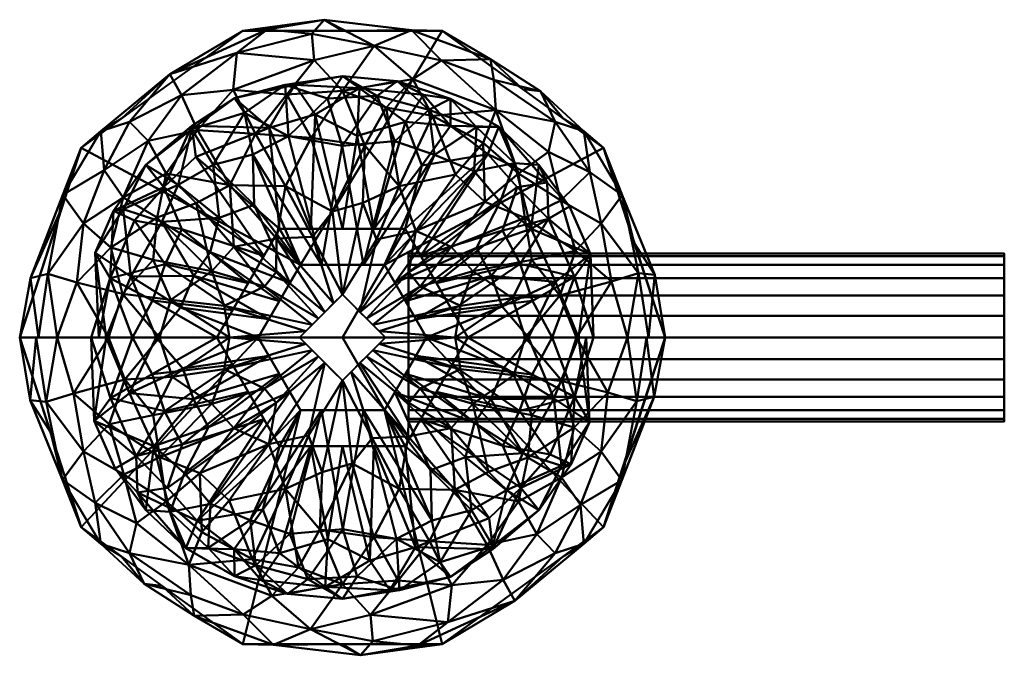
# Model space of a CAD drawing. Header units: millimetres. Extents: x -422 to 422, y -268 to 11.
# Tile 1 of 256: x -387 to -313, y -167 to -118. Entities that reach past the tile are written whole.
import ezdxf

# ---------------------------------------------------------------- set-up
doc = ezdxf.new("R2010")
doc.units = ezdxf.units.MM
doc.layers.add('A-GENM', color=13, linetype='Continuous', lineweight=40)

# ---------------------------------------------------------------- blocks, each defined once
blk = doc.blocks.new('MHS_Chartwell_Valve_Floor - MHS_Chartwell_Valve_Floor-22570-Preview')
at = {"layer": 'A-GENM'}
mesh = blk.add_polyface(dxfattribs=at)
corners = [(-24.375, 0, 168.875), (-21.545, 0, 179.438), (-13.813, 0, 187.17), (-3.25, 0, 190), (0, 3.25, 190), (3.25, 0, 190), (13.813, 0, 187.17), (21.545, 0, 179.438), (24.375, 0, 168.875), (19.72, 14.327, 168.875), (7.532, 23.182, 168.875), (-7.532, 23.182, 168.875), (-19.72, 14.327, 168.875), (-1.33, 1.92, 190), (1.33, 1.92, 190), (-13.302, 12.404, 183.813), (13.302, 12.404, 183.813), (0, 18.65, 183.336), (-2.29, 0.96, 190), (2.29, 0.96, 190), (-8.211, 6.859, 188.643), (-4.285, 11.428, 188.008), (8.211, 6.859, 188.643), (4.285, 11.428, 188.008), (-14.299, 5.857, 186.119), (-19.551, 8.615, 179.744), (-16.085, 16.29, 176.648), (-8.26, 18.703, 181.146), (-2.311, 22.954, 176.185), (7.498, 20.923, 178.157), (14.299, 5.857, 186.119), (19.551, 8.615, 179.744), (16.085, 16.29, 176.648), (-8.932, 2.388, 189.131), (8.932, 2.388, 189.131), (-22.96, 0, 174.156), (-22.656, 5.29, 168.875), (-22.252, 4.817, 176.959), (-21.121, 10.785, 174.115), (-20.056, 4.151, 181.096), (-17.679, 0, 183.304), (-17.498, 6.789, 183.208), (-16.602, 3.295, 184.976), (-16.557, 10.59, 182.186), (-12.957, 2.848, 187.474), (-17.993, 12.643, 178.625), (-14.683, 14.851, 180.507), (-12.15, 18.32, 178.64), (-13.626, 18.755, 168.875), (-7.963, 21.501, 176.557), (-13.033, 19.891, 173.853), (-10.941, 15.654, 182.842), (-8.49, 11.513, 186.877), (-6.572, 15.395, 185.133), (-2.365, 15.077, 186.253), (-0.737, 9.515, 189.041), (-0.665, 2.585, 190), (1.703, 14.515, 186.683), (6.797, 16.743, 183.929), (-13.998, 9.072, 185.181), (-11.04, 10.156, 186.43), (-4.971, 7.477, 189.208), (-16.673, 16.541, 168.875), (-18.247, 15.584, 172.86), (0.665, 2.585, 190), (-4.208, 18.372, 183.122), (-2.135, 20.966, 180.213), (2.409, 22.038, 178.274), (0, 23.182, 168.875), (5.209, 23.219, 173.786), (13.626, 18.755, 168.875), (11.187, 21.033, 173.673), (8.542, 12.316, 186.439), (5.559, 8.054, 188.963), (11.603, 17.182, 180.733), (1.539, 10.179, 188.791), (2.571, 7.415, 189.494), (22.047, 7.164, 168.875), (23.121, 0, 173.555), (21.132, 10.767, 174.108), (22.364, 4.855, 176.667), (20.316, 4.224, 180.707), (17.679, 0, 183.304), (17.607, 6.54, 183.194), (16.432, 3.173, 185.136), (16.513, 10.363, 182.379), (15.558, 14.032, 180.405), (18.681, 12.5, 177.626), (12.858, 2.961, 187.513), (13.779, 9.043, 185.343), (10.765, 10.25, 186.521), (-5.694, 23.283, 172.997), (-1.378, 24.014, 172.546), (-23.554, 4.481, 172.962), (23.596, 4.733, 172.477), (-1.81, 1.44, 190), (-5.885, 3.855, 189.658), (-9.864, 5.004, 188.503), (-5.012, 4.937, 189.658), (1.81, 1.44, 190), (5.885, 3.855, 189.658), (9.864, 5.004, 188.503), (5.012, 4.937, 189.658), (-2.77, 0.48, 190), (-8.531, 0, 188.585), (8.531, 0, 188.585), (2.77, 0.48, 190), (-21.188, 9.808, 168.875), (-2.257, 7.6, 189.476), (3.315, 17.389, 184.283), (5.327, 19.529, 181.426), (16.673, 16.541, 168.875), (18.247, 15.584, 172.86), (14.962, 18.606, 173.441), (11.436, 19.467, 177.402), (10.629, 14.711, 183.851)]
mesh.append_faces([[corners[k] for k in face] for face in [(70, 113, 111), (12, 63, 62), (111, 112, 9), (35, 93, 0), (77, 94, 8), (99, 102, 14), (104, 44, 2)]], dxfattribs={"vtx0": -1, "vtx1": -1})
mesh.append_faces([[corners[k] for k in face] for face in [(100, 34, 101), (98, 96, 95), (45, 43, 46), (84, 81, 83), (24, 59, 41), (100, 22, 102), (59, 43, 41), (72, 58, 23), (15, 52, 51), (1, 39, 37), (21, 108, 55), (34, 106, 105), (61, 52, 20), (32, 87, 112), (31, 81, 80), (37, 25, 38), (66, 17, 67), (46, 43, 15), (54, 21, 55), (24, 42, 44), (65, 17, 66), (15, 51, 46), (44, 104, 33), (21, 54, 53), (23, 73, 72), (85, 16, 89), (75, 57, 55), (17, 57, 109), (97, 33, 96), (42, 41, 39), (38, 45, 63), (28, 49, 66), (49, 47, 27), (27, 47, 51), (65, 53, 54), (28, 92, 91), (67, 29, 69), (57, 23, 109), (83, 31, 85), (88, 84, 30), (85, 87, 86), (110, 58, 74), (20, 97, 96), (19, 34, 100), (37, 39, 25), (37, 93, 35), (38, 107, 93), (93, 37, 38), (26, 63, 45), (39, 41, 25), (25, 41, 43), (24, 41, 42), (24, 44, 97), (40, 42, 39), (25, 43, 45), (59, 15, 43), (33, 104, 103), (44, 42, 2), (25, 45, 38), (46, 26, 45), (26, 46, 47), (51, 47, 46), (50, 63, 26), (63, 50, 62), (26, 47, 50), (50, 91, 11), (49, 28, 91), (50, 47, 49), (51, 53, 27), (52, 53, 51), (21, 52, 61), (59, 60, 15), (27, 53, 65), (21, 53, 52), (54, 57, 17), (54, 55, 57), (57, 75, 23), (29, 67, 110), (14, 73, 76), (114, 71, 29), (58, 115, 74), (52, 15, 60), (97, 60, 59), (60, 20, 52), (20, 60, 97), (108, 21, 61), (18, 96, 33), (63, 12, 38), (66, 49, 27), (4, 75, 55), (17, 65, 54), (27, 65, 66), (28, 66, 67), (69, 92, 67), (109, 58, 110), (92, 28, 67), (29, 71, 69), (10, 69, 71), (74, 32, 114), (89, 16, 90), (73, 90, 72), (32, 74, 86), (90, 16, 115), (75, 76, 23), (4, 76, 75), (23, 76, 73), (81, 7, 80), (78, 94, 80), (87, 85, 31), (80, 79, 31), (77, 79, 94), (83, 30, 84), (81, 31, 83), (82, 81, 84), (83, 85, 89), (34, 105, 88), (30, 83, 89), (16, 85, 86), (16, 86, 74), (87, 32, 86), (113, 112, 111), (87, 31, 79), (84, 88, 6), (34, 88, 101), (30, 89, 101), (115, 72, 90), (90, 22, 89), (22, 90, 73), (49, 91, 50), (91, 92, 11), (68, 92, 69), (55, 108, 4), (80, 94, 79), (20, 96, 98), (33, 97, 44), (24, 97, 59), (98, 61, 20), (61, 98, 13), (22, 100, 101), (14, 102, 73), (99, 100, 102), (22, 101, 89), (30, 101, 88), (102, 22, 73), (56, 108, 61), (67, 17, 110), (58, 109, 23), (17, 109, 110), (29, 110, 74), (112, 113, 32), (112, 79, 9), (79, 112, 87), (32, 113, 114), (71, 113, 70), (113, 71, 114), (114, 29, 74), (72, 115, 58), (115, 16, 74)]], dxfattribs={"vtx0": -1, "vtx1": -1, "vtx2": -1})
mesh.append_faces([[corners[k] for k in face] for face in [(37, 35, 1), (71, 70, 10), (88, 105, 6), (39, 1, 40), (108, 56, 4), (69, 10, 68), (94, 78, 8), (84, 6, 82), (96, 18, 95), (34, 19, 106), (38, 12, 107)]], dxfattribs={"vtx0": -1, "vtx2": -1})
mesh.append_faces([[corners[k] for k in face] for face in [(50, 11, 48, 62)]], dxfattribs={"vtx0": -1, "vtx3": -1})
mesh.append_faces([[corners[k] for k in face] for face in [(3, 103, 104), (5, 105, 106)]], dxfattribs={"vtx1": -1})
mesh.append_faces([[corners[k] for k in face] for face in [(77, 9, 79), (7, 78, 80), (103, 18, 33), (36, 0, 93, 107), (40, 2, 42), (13, 56, 61), (99, 19, 100), (64, 14, 76, 4), (82, 7, 81), (68, 11, 92), (95, 13, 98)]], dxfattribs={"vtx1": -1, "vtx2": -1})
mesh = blk.add_polyface(dxfattribs=at)
corners = [(-6.35, 0, 168.875), (-24.375, 0, 168.875), (-19.72, 14.327, 168.875), (-7.532, 23.182, 168.875), (7.532, 23.182, 168.875), (19.72, 14.327, 168.875), (24.375, 0, 168.875), (6.35, 0, 168.875), (3.175, 5.499, 168.875), (-3.175, 5.499, 168.875)]
mesh.append_faces([[corners[k] for k in face] for face in [(8, 4, 5, 7)]], dxfattribs={"vtx0": -1, "vtx2": -1})
mesh.append_faces([[corners[k] for k in face] for face in [(6, 7, 5), (1, 2, 0)]], dxfattribs={"vtx1": -1})
mesh.append_faces([[corners[k] for k in face] for face in [(3, 4, 8, 9), (2, 3, 9, 0)]], dxfattribs={"vtx1": -1, "vtx3": -1})
mesh = blk.add_polyface(dxfattribs=at)
corners = [(-9.484, 0, 73.961), (-18.969, 0, 95.912), (-17.848, 0, 119.798), (-6.35, 0, 140.764), (-3.175, 5.499, 140.764), (3.175, 5.499, 140.764), (6.35, 0, 140.764), (17.848, 0, 119.798), (18.969, 0, 95.912), (9.484, 0, 73.961), (4.742, 8.214, 73.961), (-4.742, 8.214, 73.961), (14.851, 13.053, 107.919), (-14.851, 13.053, 107.919), (4.762, 2.75, 140.764), (7.113, 4.107, 73.961), (-7.113, 4.107, 73.961), (-4.762, 2.75, 140.764), (0, 19.736, 108.593), (18.739, 6.307, 107.919), (14.249, 8.213, 124.075), (9.965, 12.578, 125.106), (0, 5.499, 140.764), (8.157, 18.044, 107.157), (3.973, 14.828, 126.767), (0, 8.214, 73.961), (-4.079, 15.223, 125.809), (-8.159, 18.074, 105.309), (15.572, 8.975, 91.522), (10.975, 13.852, 90.459), (4.759, 16.296, 88.269), (-9.764, 13.059, 124.445), (-13.634, 8.73, 124.744), (-18.662, 6.387, 108.772), (-15.702, 8.832, 91.678), (-11.081, 13.661, 90.18), (-5.556, 1.375, 140.764), (-14.069, 0, 126.689), (-15.984, 4.602, 123.57), (-5.522, 15.849, 87.716), (5.556, 1.375, 140.764), (14.069, 0, 126.689), (16.09, 4.215, 123.57), (8.299, 2.053, 73.961), (15.852, 0, 88.698), (17.521, 4.59, 92.043), (-11.224, 4.649, 132.927), (-12.218, 2.267, 132.462), (11.239, 4.655, 132.9), (12.06, 2.33, 132.703), (13.431, 5.563, 82.336), (14.371, 2.777, 82.543), (10.124, 6.763, 132.882), (3.969, 4.124, 140.764), (11.917, 10.25, 125.908), (13.006, 13.165, 117.211), (10.137, 15.9, 115.55), (11.823, 15.912, 104.581), (6.537, 17.214, 117.611), (2.616, 18.267, 117.442), (-0.026, 14.492, 128.624), (6.961, 13.81, 126.504), (4.15, 19.373, 106.818), (1.298, 18.846, 95.496), (-3.583, 19.08, 98.798), (-1.113, 18.07, 118.853), (-4.313, 19.096, 110.607), (-7.382, 16.976, 117.189), (-11.37, 15.753, 111.959), (6.134, 18.34, 98.229), (8.171, 15.989, 91.456), (2.371, 8.214, 73.961), (5.998, 12.998, 81.883), (-11.368, 15.991, 100.72), (1.106, 15.23, 83.916), (-2.371, 8.214, 73.961), (12.095, 8.08, 82.354), (5.928, 6.16, 73.961), (13.208, 11.36, 89.63), (15.477, 11.716, 98.781), (17.161, 9.892, 106.971), (-6.757, 13.84, 126.652), (-6.661, 10.026, 133.11), (-3.969, 4.124, 140.764), (-9.296, 9.05, 131.517), (-8.299, 2.053, 73.961), (-15.852, 0, 88.698), (-17.546, 4.495, 92.043), (-13.388, 5.545, 82.241), (-12.124, 8.19, 82.531), (-5.928, 6.16, 73.961), (-13.482, 11.353, 90.3), (-14.348, 2.792, 82.502), (-12.406, 11.523, 122.727), (-2.066, 16.854, 88.28), (-9.98, 6.457, 133.355), (18.408, 0, 107.855), (1.587, 5.499, 140.764), (-1.587, 5.499, 140.764), (-16.559, 9.692, 113.67), (-17.291, 9.559, 102.648), (-18.408, 0, 107.855)]
mesh.append_faces([[corners[k] for k in face] for face in [(7, 42, 41), (5, 61, 97), (1, 87, 86), (44, 45, 8), (36, 47, 3), (41, 49, 6), (43, 51, 9), (25, 74, 71), (10, 29, 77), (86, 92, 0), (98, 81, 4)]], dxfattribs={"vtx0": -1, "vtx1": -1})
mesh.append_faces([[corners[k] for k in face] for face in [(69, 30, 63), (20, 80, 12), (61, 58, 24), (15, 76, 50), (7, 19, 42), (60, 59, 65), (84, 31, 93), (55, 54, 20), (88, 34, 89), (82, 84, 83), (28, 19, 45), (24, 97, 61), (99, 93, 13), (87, 101, 33), (13, 100, 99), (48, 20, 52), (65, 18, 66), (57, 56, 55), (79, 12, 80), (49, 42, 48), (21, 53, 54), (58, 62, 59), (4, 81, 82), (78, 76, 77), (65, 59, 18), (23, 58, 56), (81, 67, 31), (72, 70, 29), (66, 27, 67), (91, 100, 13), (27, 39, 73), (29, 57, 79), (55, 12, 57), (23, 57, 70), (62, 58, 23), (30, 71, 74), (82, 81, 31), (27, 68, 67), (2, 38, 33), (85, 92, 88), (35, 90, 91), (11, 35, 39), (27, 73, 68), (38, 99, 33), (47, 46, 38), (32, 46, 95), (74, 25, 94), (63, 30, 74), (40, 49, 48), (20, 42, 19), (51, 50, 45), (50, 28, 45), (36, 46, 47), (38, 46, 32), (47, 38, 37), (14, 48, 52), (20, 48, 42), (49, 41, 42), (51, 43, 50), (28, 50, 76), (51, 45, 44), (52, 20, 54), (52, 54, 53), (21, 54, 55), (21, 55, 56), (12, 55, 20), (56, 58, 61), (57, 23, 56), (69, 23, 70), (78, 29, 79), (21, 56, 61), (24, 58, 59), (60, 24, 59), (62, 18, 59), (97, 24, 60), (32, 99, 38), (61, 5, 21), (18, 62, 63), (62, 23, 69), (18, 63, 64), (18, 64, 66), (64, 39, 27), (65, 26, 60), (66, 67, 26), (65, 66, 26), (27, 66, 64), (26, 67, 81), (68, 93, 31), (67, 68, 31), (73, 91, 13), (62, 69, 63), (30, 69, 70), (72, 30, 70), (29, 70, 57), (30, 72, 71), (10, 72, 29), (68, 73, 13), (35, 73, 39), (64, 94, 39), (94, 64, 63), (76, 78, 28), (28, 78, 79), (29, 78, 77), (19, 28, 80), (12, 79, 57), (79, 80, 28), (19, 80, 20), (26, 98, 60), (98, 26, 81), (95, 46, 17), (82, 31, 84), (32, 84, 93), (92, 87, 88), (100, 34, 87), (16, 88, 89), (34, 88, 87), (89, 34, 91), (89, 91, 90), (73, 35, 91), (92, 86, 87), (32, 93, 99), (13, 93, 68), (39, 94, 75), (74, 94, 63), (95, 84, 32), (84, 95, 83), (45, 19, 8), (33, 99, 100), (33, 100, 87), (91, 34, 100)]], dxfattribs={"vtx0": -1, "vtx1": -1, "vtx2": -1})
mesh.append_faces([[corners[k] for k in face] for face in [(47, 37, 3), (51, 44, 9), (38, 2, 37), (46, 36, 17), (48, 14, 40), (49, 40, 6), (21, 5, 53), (76, 15, 77), (88, 16, 85), (92, 85, 0), (35, 11, 90)]], dxfattribs={"vtx0": -1, "vtx2": -1})
mesh.append_faces([[corners[k] for k in face] for face in [(96, 8, 19, 7), (75, 11, 39), (1, 101, 87), (43, 15, 50), (53, 14, 52), (22, 97, 60, 98), (25, 75, 94), (10, 71, 72), (17, 83, 95), (83, 4, 82), (90, 16, 89), (101, 2, 33)]], dxfattribs={"vtx1": -1, "vtx2": -1})
mesh = blk.add_polyface(dxfattribs=at)
corners = [(-9.484, 0, 63.961), (-9.484, 0, 73.961), (-4.742, 8.214, 73.961), (4.742, 8.214, 73.961), (9.484, 0, 73.961), (9.484, 0, 63.961), (4.742, 8.214, 63.961), (-4.742, 8.214, 63.961)]
mesh.append_faces([[corners[k] for k in face] for face in [(6, 3, 4, 5)]], dxfattribs={"vtx0": -1})
mesh.append_faces([[corners[k] for k in face] for face in [(3, 6, 7, 2)]], dxfattribs={"vtx0": -1, "vtx2": -1})
mesh.append_faces([[corners[k] for k in face] for face in [(0, 1, 2, 7)]], dxfattribs={"vtx2": -1})
mesh = blk.add_polyface(dxfattribs=at)
corners = [(-6.35, 0, 63.961), (-9.484, 0, 63.961), (-4.742, 8.214, 63.961), (4.742, 8.214, 63.961), (9.484, 0, 63.961), (6.35, 0, 63.961), (3.175, 5.499, 63.961), (-3.175, 5.499, 63.961)]
mesh.append_faces([[corners[k] for k in face] for face in [(2, 7, 0, 1)]], dxfattribs={"vtx0": -1})
mesh.append_faces([[corners[k] for k in face] for face in [(3, 6, 7, 2)]], dxfattribs={"vtx0": -1, "vtx2": -1})
mesh.append_faces([[corners[k] for k in face] for face in [(5, 6, 3, 4)]], dxfattribs={"vtx1": -1})
mesh = blk.add_polyface(dxfattribs=at)
corners = [(-50, -6.35, 110), (-50, -6.134, 111.644), (-50, -5.499, 113.175), (-50, -4.49, 114.49), (-50, -3.175, 115.499), (-50, -1.644, 116.134), (-50, 0, 116.35), (-50, 1.644, 116.134), (-50, 3.175, 115.499), (-50, 4.49, 114.49), (-50, 5.499, 113.175), (-50, 6.134, 111.644), (-50, 6.35, 110), (-50, 6.134, 108.356), (-50, 5.499, 106.825), (-50, 4.49, 105.51), (-50, 3.175, 104.501), (-50, 1.644, 103.866), (-50, 0, 103.65), (-50, -1.644, 103.866), (-50, -3.175, 104.501), (-50, -4.49, 105.51), (-50, -5.499, 106.825), (-50, -6.134, 108.356)]
mesh.append_faces([[corners[k] for k in face] for face in [(7, 18, 2, 6), (7, 11, 18)]], dxfattribs={"vtx0": -1, "vtx1": -1, "vtx2": -1})
mesh.append_faces([[corners[k] for k in face] for face in [(18, 13, 14, 17), (22, 1, 2)]], dxfattribs={"vtx0": -1, "vtx2": -1})
mesh.append_faces([[corners[k] for k in face] for face in [(18, 21, 22, 2)]], dxfattribs={"vtx0": -1, "vtx2": -1, "vtx3": -1})
mesh.append_faces([[corners[k] for k in face] for face in [(8, 9, 7)]], dxfattribs={"vtx1": -1})
mesh.append_faces([[corners[k] for k in face] for face in [(12, 13, 18, 11)]], dxfattribs={"vtx1": -1, "vtx2": -1})
mesh.append_faces([[corners[k] for k in face] for face in [(15, 16, 17, 14), (19, 20, 21, 18), (4, 5, 6)]], dxfattribs={"vtx2": -1})
mesh.append_faces([[corners[k] for k in face] for face in [(9, 10, 11, 7), (2, 3, 4, 6)]], dxfattribs={"vtx2": -1, "vtx3": -1})
mesh.append_faces([[corners[k] for k in face] for face in [(22, 23, 0, 1)]], dxfattribs={"vtx3": -1})
mesh = blk.add_polyface(dxfattribs=at)
corners = [(-50, 6.35, 110), (-5, 6.35, 110), (-5, 6.134, 108.356), (-5, 5.499, 106.825), (-5, 4.49, 105.51), (-5, 3.175, 104.501), (-5, 1.644, 103.866), (-5, 0, 103.65), (-5, -1.644, 103.866), (-5, -3.175, 104.501), (-5, -4.49, 105.51), (-5, -5.499, 106.825), (-5, -6.134, 108.356), (-5, -6.35, 110), (-50, -6.35, 110), (-50, -6.134, 108.356), (-50, -5.499, 106.825), (-50, -4.49, 105.51), (-50, -3.175, 104.501), (-50, -1.644, 103.866), (-50, 0, 103.65), (-50, 1.644, 103.866), (-50, 3.175, 104.501), (-50, 4.49, 105.51), (-50, 5.499, 106.825), (-50, 6.134, 108.356)]
mesh.append_faces([[corners[k] for k in face] for face in [(15, 12, 13, 14), (2, 25, 0, 1)]], dxfattribs={"vtx0": -1})
mesh.append_faces([[corners[k] for k in face] for face in [(16, 11, 12, 15), (18, 9, 10, 17), (17, 10, 11, 16), (19, 8, 9, 18), (8, 19, 20, 7), (21, 6, 7, 20), (22, 5, 6, 21), (24, 3, 4, 23), (23, 4, 5, 22), (25, 2, 3, 24)]], dxfattribs={"vtx0": -1, "vtx2": -1})
mesh = blk.add_polyface(dxfattribs=at)
corners = [(-50, -6.35, 110), (-5, -6.35, 110), (-5, -6.134, 111.644), (-5, -5.499, 113.175), (-5, -4.49, 114.49), (-5, -3.175, 115.499), (-5, -1.644, 116.134), (-5, 0, 116.35), (-5, 1.644, 116.134), (-5, 3.175, 115.499), (-5, 4.49, 114.49), (-5, 5.499, 113.175), (-5, 6.134, 111.644), (-5, 6.35, 110), (-50, 6.35, 110), (-50, 6.134, 111.644), (-50, 5.499, 113.175), (-50, 4.49, 114.49), (-50, 3.175, 115.499), (-50, 1.644, 116.134), (-50, 0, 116.35), (-50, -1.644, 116.134), (-50, -3.175, 115.499), (-50, -4.49, 114.49), (-50, -5.499, 113.175), (-50, -6.134, 111.644)]
mesh.append_faces([[corners[k] for k in face] for face in [(15, 12, 13, 14), (2, 25, 0, 1)]], dxfattribs={"vtx0": -1})
mesh.append_faces([[corners[k] for k in face] for face in [(16, 11, 12, 15), (18, 9, 10, 17), (17, 10, 11, 16), (19, 8, 9, 18), (8, 19, 20, 7), (21, 6, 7, 20), (22, 5, 6, 21), (24, 3, 4, 23), (23, 4, 5, 22), (25, 2, 3, 24)]], dxfattribs={"vtx0": -1, "vtx2": -1})
mesh = blk.add_polyface(dxfattribs=at)
corners = [(-5, -6.35, 110), (-5, -6.134, 108.356), (-5, -5.499, 106.825), (-5, -4.49, 105.51), (-5, -3.175, 104.501), (-5, -1.644, 103.866), (-5, 0, 103.65), (-5, 1.644, 103.866), (-5, 3.175, 104.501), (-5, 4.49, 105.51), (-5, 5.499, 106.825), (-5, 6.134, 108.356), (-5, 6.35, 110), (-5, 6.134, 111.644), (-5, 5.499, 113.175), (-5, 4.49, 114.49), (-5, 3.175, 115.499), (-5, 1.644, 116.134), (-5, 0, 116.35), (-5, -1.644, 116.134), (-5, -3.175, 115.499), (-5, -4.49, 114.49), (-5, -5.499, 113.175), (-5, -6.134, 111.644)]
mesh.append_faces([[corners[k] for k in face] for face in [(2, 0, 1)]], dxfattribs={"vtx0": -1})
mesh.append_faces([[corners[k] for k in face] for face in [(13, 17, 6, 12), (22, 2, 6)]], dxfattribs={"vtx0": -1, "vtx1": -1, "vtx2": -1})
mesh.append_faces([[corners[k] for k in face] for face in [(6, 2, 3, 5)]], dxfattribs={"vtx0": -1, "vtx2": -1})
mesh.append_faces([[corners[k] for k in face] for face in [(21, 22, 20), (4, 5, 3)]], dxfattribs={"vtx1": -1})
mesh.append_faces([[corners[k] for k in face] for face in [(23, 0, 2, 22), (11, 12, 6, 10)]], dxfattribs={"vtx1": -1, "vtx2": -1})
mesh.append_faces([[corners[k] for k in face] for face in [(17, 18, 22, 6)]], dxfattribs={"vtx1": -1, "vtx2": -1, "vtx3": -1})
mesh.append_faces([[corners[k] for k in face] for face in [(9, 10, 6, 7)]], dxfattribs={"vtx1": -1, "vtx3": -1})
mesh.append_faces([[corners[k] for k in face] for face in [(13, 14, 15), (7, 8, 9)]], dxfattribs={"vtx2": -1})
mesh.append_faces([[corners[k] for k in face] for face in [(15, 16, 17, 13), (18, 19, 20, 22)]], dxfattribs={"vtx2": -1, "vtx3": -1})
mesh = blk.add_polyface(dxfattribs=at)
corners = [(0, 0), (-6.35, 0), (-3.175, 5.499), (3.175, 5.499), (6.35, 0)]
mesh.append_faces([[corners[k] for k in face] for face in [(1, 2, 0)]], dxfattribs={"vtx1": -1})
mesh.append_faces([[corners[k] for k in face] for face in [(3, 4, 0, 2)]], dxfattribs={"vtx2": -1})
mesh = blk.add_polyface(dxfattribs=at)
corners = [(-6.35, 0, 140.764), (-6.35, 0, 168.875), (-3.175, 5.499, 168.875), (3.175, 5.499, 168.875), (6.35, 0, 168.875), (6.35, 0, 140.764), (3.175, 5.499, 140.764), (-3.175, 5.499, 140.764)]
mesh.append_faces([[corners[k] for k in face] for face in [(6, 3, 4, 5)]], dxfattribs={"vtx0": -1})
mesh.append_faces([[corners[k] for k in face] for face in [(3, 6, 7, 2)]], dxfattribs={"vtx0": -1, "vtx2": -1})
mesh.append_faces([[corners[k] for k in face] for face in [(0, 1, 2, 7)]], dxfattribs={"vtx2": -1})
mesh = blk.add_polyface(dxfattribs=at)
corners = [(-6.35, 0), (-6.35, 0, 63.961), (-3.175, 5.499, 63.961), (3.175, 5.499, 63.961), (6.35, 0, 63.961), (6.35, 0), (3.175, 5.499), (-3.175, 5.499)]
mesh.append_faces([[corners[k] for k in face] for face in [(6, 3, 4, 5)]], dxfattribs={"vtx0": -1})
mesh.append_faces([[corners[k] for k in face] for face in [(3, 6, 7, 2)]], dxfattribs={"vtx0": -1, "vtx2": -1})
mesh.append_faces([[corners[k] for k in face] for face in [(0, 1, 2, 7)]], dxfattribs={"vtx2": -1})
mesh = blk.add_polyface(dxfattribs=at)
corners = [(-3.25, 0, 190), (0, 0, 190), (3.25, 0, 190), (0, 3.25, 190)]
mesh.append_faces([[corners[k] for k in face] for face in [(1, 2, 3, 0)]])
mesh = blk.add_polyface(dxfattribs=at)
corners = [(24.375, 0, 168.875), (21.545, 0, 179.438), (13.813, 0, 187.17), (3.25, 0, 190), (0, -3.25, 190), (-3.25, 0, 190), (-13.813, 0, 187.17), (-21.545, 0, 179.438), (-24.375, 0, 168.875), (-19.72, -14.327, 168.875), (-7.532, -23.182, 168.875), (7.532, -23.182, 168.875), (19.72, -14.327, 168.875), (1.33, -1.92, 190), (-1.33, -1.92, 190), (13.302, -12.404, 183.813), (-13.302, -12.404, 183.813), (0, -18.65, 183.336), (2.29, -0.96, 190), (-2.29, -0.96, 190), (8.211, -6.859, 188.643), (4.285, -11.428, 188.008), (-8.211, -6.859, 188.643), (-4.285, -11.428, 188.008), (14.299, -5.857, 186.119), (19.551, -8.615, 179.744), (16.085, -16.29, 176.648), (8.26, -18.703, 181.146), (2.311, -22.954, 176.185), (-7.498, -20.923, 178.157), (-14.299, -5.857, 186.119), (-19.551, -8.615, 179.744), (-16.085, -16.29, 176.648), (8.932, -2.388, 189.131), (-8.932, -2.388, 189.131), (22.96, 0, 174.156), (22.656, -5.29, 168.875), (22.252, -4.817, 176.959), (21.121, -10.785, 174.115), (20.056, -4.151, 181.096), (17.679, 0, 183.304), (17.498, -6.789, 183.208), (16.602, -3.295, 184.976), (16.557, -10.59, 182.186), (12.957, -2.848, 187.474), (17.993, -12.643, 178.625), (14.683, -14.851, 180.507), (12.15, -18.32, 178.64), (13.626, -18.755, 168.875), (7.963, -21.501, 176.557), (13.033, -19.891, 173.853), (10.941, -15.654, 182.842), (8.49, -11.513, 186.877), (6.572, -15.395, 185.133), (2.365, -15.077, 186.253), (0.737, -9.515, 189.041), (0.665, -2.585, 190), (-1.703, -14.515, 186.683), (-6.797, -16.743, 183.929), (13.998, -9.072, 185.181), (11.04, -10.156, 186.43), (4.971, -7.477, 189.208), (16.673, -16.541, 168.875), (18.247, -15.584, 172.86), (-0.665, -2.585, 190), (4.208, -18.372, 183.122), (2.135, -20.966, 180.213), (-2.409, -22.038, 178.274), (0, -23.182, 168.875), (-5.209, -23.219, 173.786), (-13.626, -18.755, 168.875), (-11.187, -21.033, 173.673), (-8.542, -12.316, 186.439), (-5.559, -8.054, 188.963), (-11.603, -17.182, 180.733), (-1.539, -10.179, 188.791), (-2.571, -7.415, 189.494), (-22.047, -7.164, 168.875), (-23.121, 0, 173.555), (-21.132, -10.767, 174.108), (-22.364, -4.855, 176.667), (-20.316, -4.224, 180.707), (-17.679, 0, 183.304), (-17.607, -6.54, 183.194), (-16.432, -3.173, 185.136), (-16.513, -10.363, 182.379), (-15.558, -14.032, 180.405), (-18.681, -12.5, 177.626), (-12.858, -2.961, 187.513), (-13.779, -9.043, 185.343), (-10.765, -10.25, 186.521), (5.694, -23.283, 172.997), (1.378, -24.014, 172.546), (23.554, -4.481, 172.962), (-23.596, -4.733, 172.477), (1.81, -1.44, 190), (5.885, -3.855, 189.658), (9.864, -5.004, 188.503), (5.012, -4.937, 189.658), (-1.81, -1.44, 190), (-5.885, -3.855, 189.658), (-9.864, -5.004, 188.503), (-5.012, -4.937, 189.658), (2.77, -0.48, 190), (8.531, 0, 188.585), (-8.531, 0, 188.585), (-2.77, -0.48, 190), (21.188, -9.808, 168.875), (2.257, -7.6, 189.476), (-3.315, -17.389, 184.283), (-5.327, -19.529, 181.426), (-16.673, -16.541, 168.875), (-18.247, -15.584, 172.86), (-14.962, -18.606, 173.441), (-11.436, -19.467, 177.402), (-10.629, -14.711, 183.851)]
mesh.append_faces([[corners[k] for k in face] for face in [(13, 98, 95), (70, 113, 111), (12, 63, 62), (111, 112, 9), (35, 93, 0), (77, 94, 8), (99, 102, 14), (104, 44, 2)]], dxfattribs={"vtx0": -1, "vtx1": -1})
mesh.append_faces([[corners[k] for k in face] for face in [(100, 34, 101), (45, 43, 46), (84, 81, 83), (32, 87, 112), (102, 73, 14), (59, 43, 41), (72, 58, 23), (15, 52, 51), (1, 39, 37), (21, 108, 55), (34, 106, 105), (61, 52, 20), (54, 21, 55), (31, 81, 80), (37, 25, 38), (66, 17, 67), (46, 43, 15), (24, 59, 41), (24, 42, 44), (65, 17, 66), (15, 51, 46), (44, 104, 33), (21, 54, 53), (23, 73, 72), (85, 16, 89), (75, 57, 55), (17, 57, 109), (20, 96, 98), (42, 41, 39), (38, 45, 63), (28, 49, 66), (49, 47, 27), (27, 47, 51), (65, 53, 54), (28, 92, 91), (67, 29, 69), (57, 23, 109), (83, 31, 85), (88, 84, 30), (85, 87, 86), (110, 58, 74), (20, 97, 96), (100, 19, 34), (37, 39, 25), (37, 93, 35), (38, 107, 93), (93, 37, 38), (26, 63, 45), (39, 41, 25), (25, 41, 43), (24, 41, 42), (24, 44, 97), (40, 42, 39), (25, 43, 45), (59, 15, 43), (33, 104, 103), (44, 42, 2), (25, 45, 38), (46, 26, 45), (26, 46, 47), (51, 47, 46), (50, 63, 26), (63, 50, 62), (26, 47, 50), (50, 91, 11), (49, 28, 91), (50, 47, 49), (51, 53, 27), (52, 53, 51), (21, 52, 61), (59, 60, 15), (27, 53, 65), (21, 53, 52), (54, 57, 17), (54, 55, 57), (57, 75, 23), (29, 67, 110), (14, 73, 76), (114, 71, 29), (58, 115, 74), (52, 15, 60), (97, 60, 59), (60, 20, 52), (20, 60, 97), (108, 21, 61), (98, 96, 95), (63, 12, 38), (66, 49, 27), (4, 75, 55), (17, 65, 54), (27, 65, 66), (28, 66, 67), (69, 92, 67), (109, 58, 110), (92, 28, 67), (29, 71, 69), (10, 69, 71), (74, 32, 114), (89, 16, 90), (73, 90, 72), (102, 100, 22), (32, 74, 86), (90, 16, 115), (75, 76, 23), (4, 76, 75), (23, 76, 73), (81, 7, 80), (78, 94, 80), (87, 85, 31), (80, 79, 31), (77, 79, 94), (83, 30, 84), (81, 31, 83), (82, 81, 84), (83, 85, 89), (34, 105, 88), (30, 83, 89), (16, 85, 86), (16, 86, 74), (87, 32, 86), (113, 112, 111), (87, 31, 79), (84, 88, 6), (34, 88, 101), (30, 89, 101), (115, 72, 90), (90, 22, 89), (22, 90, 73), (49, 91, 50), (91, 92, 11), (68, 92, 69), (55, 108, 4), (80, 94, 79), (96, 33, 18), (33, 96, 97), (33, 97, 44), (24, 97, 59), (98, 61, 20), (61, 98, 13), (99, 100, 102), (101, 22, 100), (22, 101, 89), (30, 101, 88), (102, 22, 73), (56, 108, 61), (67, 17, 110), (58, 109, 23), (17, 109, 110), (29, 110, 74), (112, 113, 32), (112, 79, 9), (79, 112, 87), (32, 113, 114), (71, 113, 70), (113, 71, 114), (114, 29, 74), (72, 115, 58), (115, 16, 74)]], dxfattribs={"vtx0": -1, "vtx1": -1, "vtx2": -1})
mesh.append_faces([[corners[k] for k in face] for face in [(37, 35, 1), (71, 70, 10), (88, 105, 6), (39, 1, 40), (108, 56, 4), (69, 10, 68), (94, 78, 8), (84, 6, 82), (34, 19, 106), (38, 12, 107)]], dxfattribs={"vtx0": -1, "vtx2": -1})
mesh.append_faces([[corners[k] for k in face] for face in [(50, 11, 48, 62)]], dxfattribs={"vtx0": -1, "vtx3": -1})
mesh.append_faces([[corners[k] for k in face] for face in [(3, 103, 104), (5, 105, 106)]], dxfattribs={"vtx1": -1})
mesh.append_faces([[corners[k] for k in face] for face in [(77, 9, 79), (7, 78, 80), (103, 18, 33), (36, 0, 93, 107), (40, 2, 42), (13, 56, 61), (64, 14, 76, 4), (82, 7, 81), (68, 11, 92), (18, 95, 96), (99, 19, 100)]], dxfattribs={"vtx1": -1, "vtx2": -1})
mesh = blk.add_polyface(dxfattribs=at)
corners = [(6.35, 0, 168.875), (24.375, 0, 168.875), (19.72, -14.327, 168.875), (7.532, -23.182, 168.875), (-7.532, -23.182, 168.875), (-19.72, -14.327, 168.875), (-24.375, 0, 168.875), (-6.35, 0, 168.875), (-3.175, -5.499, 168.875), (3.175, -5.499, 168.875)]
mesh.append_faces([[corners[k] for k in face] for face in [(9, 2, 3, 4)]], dxfattribs={"vtx0": -1, "vtx3": -1})
mesh.append_faces([[corners[k] for k in face] for face in [(4, 5, 8, 9)]], dxfattribs={"vtx1": -1, "vtx3": -1})
mesh.append_faces([[corners[k] for k in face] for face in [(0, 1, 2, 9)]], dxfattribs={"vtx2": -1})
mesh.append_faces([[corners[k] for k in face] for face in [(5, 6, 7, 8)]], dxfattribs={"vtx3": -1})
mesh = blk.add_polyface(dxfattribs=at)
corners = [(9.484, 0, 73.961), (18.969, 0, 95.912), (17.848, 0, 119.798), (6.35, 0, 140.764), (3.175, -5.499, 140.764), (-3.175, -5.499, 140.764), (-6.35, 0, 140.764), (-17.848, 0, 119.798), (-18.969, 0, 95.912), (-9.484, 0, 73.961), (-4.742, -8.214, 73.961), (4.742, -8.214, 73.961), (-14.851, -13.053, 107.919), (14.851, -13.053, 107.919), (-7.113, -4.107, 73.961), (-4.762, -2.75, 140.764), (7.113, -4.107, 73.961), (4.762, -2.75, 140.764), (0, -19.736, 108.593), (-18.739, -6.307, 107.919), (-14.249, -8.213, 124.075), (-9.965, -12.578, 125.106), (0, -5.499, 140.764), (-8.157, -18.044, 107.157), (-3.973, -14.828, 126.767), (0, -8.214, 73.961), (4.079, -15.223, 125.809), (8.159, -18.074, 105.309), (-15.572, -8.975, 91.522), (-10.975, -13.852, 90.459), (-4.759, -16.296, 88.269), (9.764, -13.059, 124.445), (13.634, -8.73, 124.744), (18.662, -6.387, 108.772), (15.702, -8.832, 91.678), (11.081, -13.661, 90.18), (5.556, -1.375, 140.764), (14.069, 0, 126.689), (15.984, -4.602, 123.57), (5.522, -15.849, 87.716), (-5.556, -1.375, 140.764), (-14.069, 0, 126.689), (-16.09, -4.215, 123.57), (-8.299, -2.053, 73.961), (-15.852, 0, 88.698), (-17.521, -4.59, 92.043), (11.224, -4.649, 132.927), (12.218, -2.267, 132.462), (-11.239, -4.655, 132.9), (-12.06, -2.33, 132.703), (-13.431, -5.563, 82.336), (-14.371, -2.777, 82.543), (-10.124, -6.763, 132.882), (-3.969, -4.124, 140.764), (-11.917, -10.25, 125.908), (-13.006, -13.165, 117.211), (-10.137, -15.9, 115.55), (-11.823, -15.912, 104.581), (-6.537, -17.214, 117.611), (-2.616, -18.267, 117.442), (0.026, -14.492, 128.624), (-6.961, -13.81, 126.504), (-4.15, -19.373, 106.818), (-1.298, -18.846, 95.496), (3.583, -19.08, 98.798), (1.113, -18.07, 118.853), (4.313, -19.096, 110.607), (7.382, -16.976, 117.189), (11.37, -15.753, 111.959), (-6.134, -18.34, 98.229), (-8.171, -15.989, 91.456), (-2.371, -8.214, 73.961), (-5.998, -12.998, 81.883), (11.368, -15.991, 100.72), (-1.106, -15.23, 83.916), (2.371, -8.214, 73.961), (-12.095, -8.08, 82.354), (-5.928, -6.16, 73.961), (-13.208, -11.36, 89.63), (-15.477, -11.716, 98.781), (-17.161, -9.892, 106.971), (6.757, -13.84, 126.652), (6.661, -10.026, 133.11), (3.969, -4.124, 140.764), (9.296, -9.05, 131.517), (8.299, -2.053, 73.961), (15.852, 0, 88.698), (17.546, -4.495, 92.043), (13.388, -5.545, 82.241), (12.124, -8.19, 82.531), (5.928, -6.16, 73.961), (13.482, -11.353, 90.3), (14.348, -2.792, 82.502), (12.406, -11.523, 122.727), (2.066, -16.854, 88.28), (9.98, -6.457, 133.355), (-18.408, 0, 107.855), (-1.587, -5.499, 140.764), (1.587, -5.499, 140.764), (16.559, -9.692, 113.67), (17.291, -9.559, 102.648), (18.408, 0, 107.855)]
mesh.append_faces([[corners[k] for k in face] for face in [(7, 42, 41), (5, 61, 97), (1, 87, 86), (36, 47, 3), (41, 49, 6), (43, 51, 9), (25, 74, 71), (10, 29, 77), (86, 92, 0), (98, 81, 4)]], dxfattribs={"vtx0": -1, "vtx1": -1})
mesh.append_faces([[corners[k] for k in face] for face in [(18, 66, 65), (24, 97, 61), (14, 76, 50), (79, 12, 80), (7, 19, 42), (20, 80, 12), (55, 54, 20), (49, 42, 48), (82, 84, 83), (60, 59, 65), (61, 58, 24), (99, 93, 13), (87, 101, 33), (13, 100, 99), (84, 31, 93), (69, 30, 63), (48, 20, 52), (56, 55, 57), (88, 34, 89), (21, 53, 54), (58, 62, 59), (4, 81, 82), (78, 76, 77), (65, 59, 18), (23, 58, 56), (81, 67, 31), (72, 70, 29), (66, 27, 67), (91, 100, 13), (27, 39, 73), (29, 57, 79), (55, 12, 57), (23, 57, 70), (62, 58, 23), (30, 71, 74), (82, 81, 31), (27, 68, 67), (2, 38, 33), (85, 92, 88), (35, 90, 91), (11, 35, 39), (27, 73, 68), (38, 99, 33), (47, 46, 38), (32, 46, 95), (74, 25, 94), (63, 30, 74), (40, 49, 48), (20, 42, 19), (45, 51, 50), (45, 28, 19), (50, 28, 45), (36, 46, 47), (38, 46, 32), (47, 38, 37), (15, 48, 52), (20, 48, 42), (49, 41, 42), (51, 43, 50), (28, 50, 76), (51, 45, 44), (52, 20, 54), (52, 54, 53), (21, 54, 55), (21, 55, 56), (12, 55, 20), (56, 58, 61), (57, 23, 56), (69, 23, 70), (78, 29, 79), (21, 56, 61), (24, 58, 59), (60, 24, 59), (62, 18, 59), (97, 24, 60), (32, 99, 38), (61, 5, 21), (18, 62, 63), (62, 23, 69), (18, 63, 64), (18, 64, 66), (64, 39, 27), (65, 26, 60), (66, 67, 26), (65, 66, 26), (27, 66, 64), (26, 67, 81), (68, 93, 31), (67, 68, 31), (73, 91, 13), (62, 69, 63), (30, 69, 70), (72, 30, 70), (29, 70, 57), (30, 72, 71), (10, 72, 29), (68, 73, 13), (35, 73, 39), (64, 94, 39), (94, 64, 63), (76, 78, 28), (28, 78, 79), (29, 78, 77), (19, 28, 80), (12, 79, 57), (79, 80, 28), (19, 80, 20), (26, 98, 60), (98, 26, 81), (95, 46, 17), (82, 31, 84), (32, 84, 93), (92, 87, 88), (100, 34, 87), (16, 88, 89), (34, 88, 87), (89, 34, 91), (89, 91, 90), (73, 35, 91), (92, 86, 87), (32, 93, 99), (13, 93, 68), (39, 94, 75), (74, 94, 63), (95, 84, 32), (84, 95, 83), (45, 19, 8), (33, 99, 100), (33, 100, 87), (91, 34, 100)]], dxfattribs={"vtx0": -1, "vtx1": -1, "vtx2": -1})
mesh.append_faces([[corners[k] for k in face] for face in [(47, 37, 3), (51, 44, 9), (38, 2, 37), (46, 36, 17), (48, 15, 40), (21, 5, 53), (76, 14, 77), (88, 16, 85), (92, 85, 0), (35, 11, 90)]], dxfattribs={"vtx0": -1, "vtx2": -1})
mesh.append_faces([[corners[k] for k in face] for face in [(40, 6, 49), (75, 11, 39), (8, 44, 45), (1, 101, 87), (96, 8, 19, 7), (43, 14, 50), (53, 15, 52), (22, 97, 60, 98), (25, 75, 94), (10, 71, 72), (17, 83, 95), (83, 4, 82), (90, 16, 89), (101, 2, 33)]], dxfattribs={"vtx1": -1, "vtx2": -1})
mesh = blk.add_polyface(dxfattribs=at)
corners = [(9.484, 0, 63.961), (9.484, 0, 73.961), (4.742, -8.214, 73.961), (-4.742, -8.214, 73.961), (-9.484, 0, 73.961), (-9.484, 0, 63.961), (-4.742, -8.214, 63.961), (4.742, -8.214, 63.961)]
mesh.append_faces([[corners[k] for k in face] for face in [(6, 3, 4, 5)]], dxfattribs={"vtx0": -1})
mesh.append_faces([[corners[k] for k in face] for face in [(3, 6, 7, 2)]], dxfattribs={"vtx0": -1, "vtx2": -1})
mesh.append_faces([[corners[k] for k in face] for face in [(0, 1, 2, 7)]], dxfattribs={"vtx2": -1})
mesh = blk.add_polyface(dxfattribs=at)
corners = [(6.35, 0, 63.961), (9.484, 0, 63.961), (4.742, -8.214, 63.961), (-4.742, -8.214, 63.961), (-9.484, 0, 63.961), (-6.35, 0, 63.961), (-3.175, -5.499, 63.961), (3.175, -5.499, 63.961)]
mesh.append_faces([[corners[k] for k in face] for face in [(6, 7, 2, 3)]], dxfattribs={"vtx1": -1, "vtx3": -1})
mesh.append_faces([[corners[k] for k in face] for face in [(0, 1, 2, 7)]], dxfattribs={"vtx2": -1})
mesh.append_faces([[corners[k] for k in face] for face in [(3, 4, 5, 6)]], dxfattribs={"vtx3": -1})
mesh = blk.add_polyface(dxfattribs=at)
corners = [(0, 0), (6.35, 0), (3.175, -5.499), (-3.175, -5.499), (-6.35, 0)]
mesh.append_faces([[corners[k] for k in face] for face in [(3, 4, 0)]], dxfattribs={"vtx2": -1})
mesh.append_faces([[corners[k] for k in face] for face in [(0, 1, 2, 3)]], dxfattribs={"vtx3": -1})
mesh = blk.add_polyface(dxfattribs=at)
corners = [(6.35, 0, 140.764), (6.35, 0, 168.875), (3.175, -5.499, 168.875), (-3.175, -5.499, 168.875), (-6.35, 0, 168.875), (-6.35, 0, 140.764), (-3.175, -5.499, 140.764), (3.175, -5.499, 140.764)]
mesh.append_faces([[corners[k] for k in face] for face in [(6, 3, 4, 5)]], dxfattribs={"vtx0": -1})
mesh.append_faces([[corners[k] for k in face] for face in [(3, 6, 7, 2)]], dxfattribs={"vtx0": -1, "vtx2": -1})
mesh.append_faces([[corners[k] for k in face] for face in [(0, 1, 2, 7)]], dxfattribs={"vtx2": -1})
mesh = blk.add_polyface(dxfattribs=at)
corners = [(3.25, 0, 190), (0, 0, 190), (-3.25, 0, 190), (0, -3.25, 190)]
mesh.append_faces([[corners[k] for k in face] for face in [(3, 0, 1, 2)]])
mesh = blk.add_polyface(dxfattribs=at)
corners = [(6.35, 0), (6.35, 0, 63.961), (3.175, -5.499, 63.961), (-3.175, -5.499, 63.961), (-6.35, 0, 63.961), (-6.35, 0), (-3.175, -5.499), (3.175, -5.499)]
mesh.append_faces([[corners[k] for k in face] for face in [(6, 3, 4, 5)]], dxfattribs={"vtx0": -1})
mesh.append_faces([[corners[k] for k in face] for face in [(3, 6, 7, 2)]], dxfattribs={"vtx0": -1, "vtx2": -1})
mesh.append_faces([[corners[k] for k in face] for face in [(0, 1, 2, 7)]], dxfattribs={"vtx2": -1})

msp = doc.modelspace()

# ---------------------------------------------------------------- block references
at = {"layer": 'A-GENM', "rotation": 180}
msp.add_blockref('MHS_Chartwell_Valve_Floor - MHS_Chartwell_Valve_Floor-22570-Preview', (-363, -142.5), dxfattribs=at)

doc.saveas('drawing.dxf')
